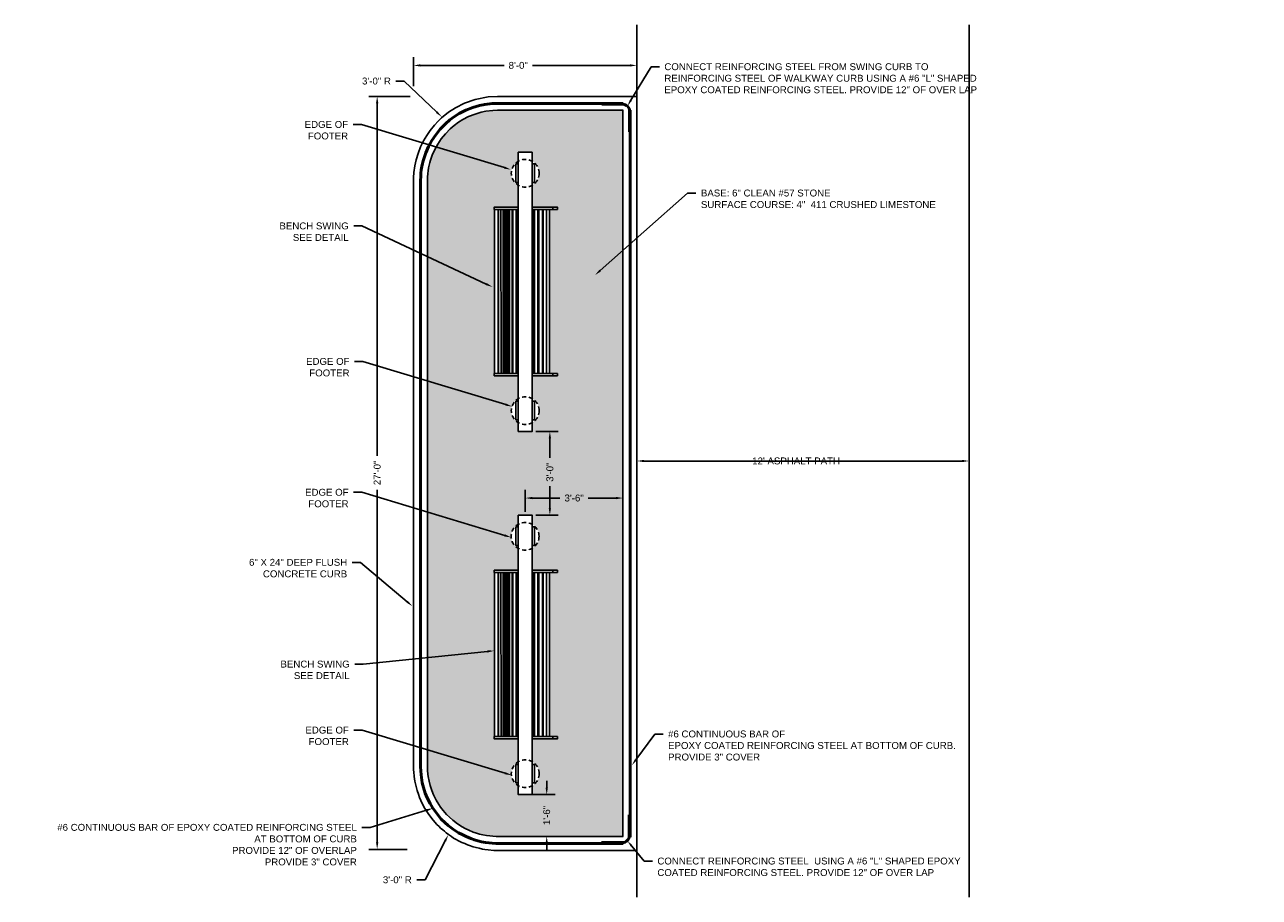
# Model space of a CAD drawing. Header units: feet. Extents: x -2747 to -2628, y 3172 to 3285.
# Tile 5 of 5: x -2672 to -2628, y 3230 to 3261. Entities that reach past the tile are written whole.
import ezdxf
from ezdxf import colors
from ezdxf.entities.mleader import LeaderData, LeaderLine
from ezdxf.math import Vec2, Vec3

# ---------------------------------------------------------------- set-up
doc = ezdxf.new("R2010")
doc.units = ezdxf.units.FT
doc.header["$LTSCALE"] = 20
doc.header["$MEASUREMENT"] = 0
doc.linetypes.add('DASHED2', pattern=[0.375, 0.25, -0.125])
doc.layers.add('MCD-P-GRAV', color=254, linetype='Continuous', lineweight=40)
doc.layers.add('MCD-P-SWING', color=152, linetype='Continuous')
doc.layers.add('MCD-TEXT', color=7, linetype='Continuous')
doc.styles.add('MCD basic', font='arial.ttf', dxfattribs={"height": 0.125})
doc.dimstyles.new('MCD-ENG', dxfattribs={"dimtxt": 0.125, "dimasz": 0.125, "dimexe": 0.15, "dimexo": 0.0625, "dimgap": 0.09, "dimtad": 0, "dimzin": 0, "dimdsep": 46, "dimtxsty": 'MCD basic', "dimcen": 0.09, "dimclrd": 256, "dimclre": 256, "dimclrt": 256, "dimadec": 1, "dimazin": 1, "dimtfac": 1, "dimtofl": 0, "dimtmove": 0, "dimatfit": 3, "dimfxl": 1, "dimtolj": 1, "dimtzin": 0, "dimlwd": -1, "dimarcsym": 0})

# ---------------------------------------------------------------- blocks, each defined once
blk = doc.blocks.new('*D99')
at = {"layer": 'Defpoints', "color": 0, "lineweight": 50, "ltscale": 0.25, "transparency": 16777216}
for p in [(-2658.21, 3259.588), (-2658.21, 3258.711), (-2650.134, 3258.698)]:
    blk.add_point(p, dxfattribs=at)
at = {"layer": 'MCD-TEXT', "lineweight": -2, "ltscale": 0.25, "transparency": 16777216}
for p, q in [((-2658.21, 3258.836), (-2658.21, 3259.888)), ((-2650.134, 3258.823), (-2650.134, 3259.888))]:
    blk.add_line(p, q, dxfattribs=at)
at = {"layer": 'MCD-TEXT', "ltscale": 0.25, "transparency": 16777216}
for p, q in [((-2657.96, 3259.588), (-2654.937, 3259.588)), ((-2650.384, 3259.588), (-2653.912, 3259.588))]:
    blk.add_line(p, q, dxfattribs=at)
at = {"layer": 'MCD-TEXT', "lineweight": 50, "ltscale": 0.25, "transparency": 16777216}
for points in [[(-2657.96, 3259.63), (-2657.96, 3259.547), (-2658.21, 3259.588)], [(-2650.384, 3259.63), (-2650.384, 3259.547), (-2650.134, 3259.588)]]:
    blk.add_solid(points, dxfattribs=at)
at = {"layer": 'MCD-TEXT', "ltscale": 0.25, "transparency": 16777216, "insert": (-2654.424, 3259.588), "char_height": 0.25, "attachment_point": 5, "style": 'MCD basic'}
blk.add_mtext('\\A1;8\'-0"', dxfattribs=at)
blk = doc.blocks.new('*D100')
at = {"layer": 'Defpoints', "color": 0, "lineweight": 50, "ltscale": 0.25, "transparency": 16777216}
for p in [(-2658.21, 3258.47), (-2659.522, 3231.253), (-2658.312, 3231.253)]:
    blk.add_point(p, dxfattribs=at)
at = {"layer": 'MCD-TEXT', "lineweight": -2, "ltscale": 0.25, "transparency": 16777216}
for p, q in [((-2658.335, 3258.47), (-2659.822, 3258.47)), ((-2658.437, 3231.253), (-2659.822, 3231.253))]:
    blk.add_line(p, q, dxfattribs=at)
at = {"layer": 'MCD-TEXT', "ltscale": 0.25, "transparency": 16777216}
for p, q in [((-2659.522, 3258.22), (-2659.522, 3245.473)), ((-2659.522, 3231.503), (-2659.522, 3244.25))]:
    blk.add_line(p, q, dxfattribs=at)
at = {"layer": 'MCD-TEXT', "lineweight": 50, "ltscale": 0.25, "transparency": 16777216}
for points in [[(-2659.564, 3258.22), (-2659.48, 3258.22), (-2659.522, 3258.47)], [(-2659.564, 3231.503), (-2659.48, 3231.503), (-2659.522, 3231.253)]]:
    blk.add_solid(points, dxfattribs=at)
at = {"layer": 'MCD-TEXT', "ltscale": 0.25, "transparency": 16777216, "insert": (-2659.522, 3244.861), "char_height": 0.25, "attachment_point": 5, "rotation": 90, "style": 'MCD basic'}
blk.add_mtext('\\A1;27\'-0"', dxfattribs=at)
blk = doc.blocks.new('*D102')
at = {"layer": 'Defpoints', "color": 0, "lineweight": 50, "ltscale": 0.25, "transparency": 16777216}
for p in [(-2654.169, 3233.235), (-2654.168, 3231.721), (-2653.395, 3231.721)]:
    blk.add_point(p, dxfattribs=at)
at = {"layer": 'MCD-TEXT', "ltscale": 0.25, "transparency": 16777216}
for p, q in [((-2653.395, 3233.485), (-2653.395, 3233.735)), ((-2653.395, 3231.471), (-2653.395, 3231.221))]:
    blk.add_line(p, q, dxfattribs=at)
at = {"layer": 'MCD-TEXT', "lineweight": -2, "ltscale": 0.25, "transparency": 16777216}
for p, q in [((-2654.044, 3233.235), (-2653.095, 3233.235)), ((-2654.043, 3231.721), (-2653.095, 3231.721))]:
    blk.add_line(p, q, dxfattribs=at)
at = {"layer": 'MCD-TEXT', "lineweight": 50, "ltscale": 0.25, "transparency": 16777216}
for points in [[(-2653.437, 3233.485), (-2653.353, 3233.485), (-2653.395, 3233.235)], [(-2653.437, 3231.471), (-2653.353, 3231.471), (-2653.395, 3231.721)]]:
    blk.add_solid(points, dxfattribs=at)
at = {"layer": 'MCD-TEXT', "lineweight": 50, "ltscale": 0.25, "transparency": 16777216, "insert": (-2653.395, 3232.478), "char_height": 0.25, "attachment_point": 5, "rotation": 90, "style": 'MCD basic'}
blk.add_mtext('\\A1;1\'-6"', dxfattribs=at)
blk = doc.blocks.new('*D103')
at = {"layer": 'Defpoints', "color": 0, "lineweight": 50, "ltscale": 0.25, "transparency": 16777216}
for p in [(-2653.916, 3246.357), (-2653.281, 3246.357), (-2653.916, 3243.329)]:
    blk.add_point(p, dxfattribs=at)
at = {"layer": 'MCD-TEXT', "lineweight": -2, "ltscale": 0.25, "transparency": 16777216}
for p, q in [((-2653.791, 3246.357), (-2652.981, 3246.357)), ((-2653.791, 3243.329), (-2652.981, 3243.329))]:
    blk.add_line(p, q, dxfattribs=at)
at = {"layer": 'MCD-TEXT', "ltscale": 0.25, "transparency": 16777216}
for p, q in [((-2653.281, 3246.107), (-2653.281, 3245.399)), ((-2653.281, 3243.579), (-2653.281, 3244.375))]:
    blk.add_line(p, q, dxfattribs=at)
at = {"layer": 'MCD-TEXT', "lineweight": 50, "ltscale": 0.25, "transparency": 16777216}
for points in [[(-2653.323, 3246.107), (-2653.24, 3246.107), (-2653.281, 3246.357)], [(-2653.323, 3243.579), (-2653.24, 3243.579), (-2653.281, 3243.329)]]:
    blk.add_solid(points, dxfattribs=at)
at = {"layer": 'MCD-TEXT', "lineweight": 50, "ltscale": 0.25, "transparency": 16777216, "insert": (-2653.281, 3244.887), "char_height": 0.25, "attachment_point": 5, "rotation": 90, "style": 'MCD basic'}
blk.add_mtext('\\A1;3\'-0"', dxfattribs=at)
blk = doc.blocks.new('*D101')
at = {"layer": 'Defpoints', "color": 0, "lineweight": 50, "ltscale": 0.25, "transparency": 16777216}
for p in [(-2650.639, 3243.951), (-2654.169, 3243.329), (-2650.639, 3243.329)]:
    blk.add_point(p, dxfattribs=at)
at = {"layer": 'MCD-TEXT', "lineweight": -2, "ltscale": 0.25, "transparency": 16777216}
for p, q in [((-2654.169, 3243.454), (-2654.169, 3244.251)), ((-2650.639, 3243.454), (-2650.639, 3244.251))]:
    blk.add_line(p, q, dxfattribs=at)
at = {"layer": 'MCD-TEXT', "ltscale": 0.25, "transparency": 16777216}
for p, q in [((-2653.919, 3243.951), (-2652.916, 3243.951)), ((-2650.889, 3243.951), (-2651.892, 3243.951))]:
    blk.add_line(p, q, dxfattribs=at)
at = {"layer": 'MCD-TEXT', "lineweight": 50, "ltscale": 0.25, "transparency": 16777216}
for points in [[(-2653.919, 3243.993), (-2653.919, 3243.91), (-2654.169, 3243.951)], [(-2650.889, 3243.993), (-2650.889, 3243.91), (-2650.639, 3243.951)]]:
    blk.add_solid(points, dxfattribs=at)
at = {"layer": 'MCD-TEXT', "lineweight": 50, "ltscale": 0.25, "transparency": 16777216, "insert": (-2652.404, 3243.951), "char_height": 0.25, "attachment_point": 5, "style": 'MCD basic'}
blk.add_mtext('\\A1;3\'-6"', dxfattribs=at)

msp = doc.modelspace()

# ---------------------------------------------------------------- hatches: boundary and pattern name
at = {"layer": 'MCD-P-GRAV', "lineweight": 0, "ltscale": 0.25}
h = msp.add_hatch(dxfattribs=at)
h.set_pattern_fill('GRAVEL', color=256)
h.set_pattern_definition([(228.0127875, (58.46531, 1.75841), (-8, -9), [0.134536, -13.31908805]), (184.9697407, (58.37531, 1.658412), (12, 1), [0.230868, -22.85592476]), (132.510447, (58.14531, 1.63841), (10, -11), [0.162788, -16.1160326]), (267.273689, (57.75531, 1.38841), (1, 20), [0.210238, -20.81355804]), (292.8336542, (57.74531, 1.17841), (-5, 12), [0.206155, -20.40937313]), (357.273689, (57.82531, 0.98841), (-20, 1), [0.210238, -20.81355804]), (37.6942405, (58.03531, 0.978412), (-13, -10), [0.278029, -27.52484855]), (72.2553284, (58.25531, 1.148412), (7, 22), [0.262488, -25.9863215]), (121.4295656, (58.33531, 1.39841), (-8, 13), [0.21095, -20.8840731]), (175.2363583, (58.22531, 1.57841), (11, -1), [0.240832, -11.80076258]), (222.3974378, (57.98531, 1.598412), (-12, -11), [0.311448, -30.833375]), (138.8140748, (58.74531, 1.37841), (-7, 6), [0.106301, -10.52384481]), (171.4692344, (58.66531, 1.44841), (13, -2), [0.202237, -20.02151142]), (225, (58.4653, 1.4784), (-1e-16, -1), [0.141421, -1.27279256]), (203.1985905, (58.39531, 1.59841), (5, 2), [0.076158, -7.5396151]), (291.8014095, (58.32531, 1.56841), (-1, 3), [0.107703, -5.2774618]), (30.9637565, (58.36531, 1.46841), (3, 2), [0.174929, -5.6560229]), (161.565051, (58.5153, 1.5584), (2, -1), [0.126491, -3.03578666]), (16.3895403, (57.74531, 1.56841), (10, 3), [0.1772, -17.54284515]), (70.346176, (57.91531, 1.61841), (-4, -11), [0.148661, -14.71740775]), (293.1985905, (58.51531, 1.75841), (-2, 5), [0.152315, -7.4634581]), (343.6104597, (58.57531, 1.61841), (-10, 3), [0.1772, -17.54284515]), (339.4439548, (57.74531, 0.94841), (-5, 2), [0.17088, -8.37312375]), (294.7751406, (57.90531, 0.88841), (-5, 11), [0.143178, -14.17464306]), (66.8014095, (58.52531, 0.75841), (2, 5), [0.152315, -7.4634581]), (17.3540246, (58.58531, 0.89841), (-13, -4), [0.167631, -16.59542361]), (69.4439548, (58.03531, 0.75841), (-2, -5), [0.08544, -8.45856375]), (101.3099325, (58.46531, 0.75841), (-1, 4), [0.05099, -5.04802951]), (165.9637565, (58.4553, 0.80841), (3, -1), [0.206155, -3.91695063]), (186.009006, (58.25531, 0.85841), (10, 1), [0.19105, -18.91392317]), (303.6900675, (58.3653, 1.3784), (-1, 2), [0.144222, -3.46132928]), (353.1572266, (58.44531, 1.258412), (17, -2), [0.251794, -24.92756262]), (60.945396, (58.69531, 1.22841), (-4, -7), [0.102956, -10.19267414]), (90, (58.7453, 1.3184), (-1, 1), [0.06, -0.94]), (120.2564372, (58.23531, 0.88841), (4, -7), [0.138924, -13.75352]), (48.0127875, (58.16531, 1.00841), (8, 9), [0.269072, -13.18455205]), (0, (58.3453, 1.2084), (1, 1), [0.26, -0.74]), (325.3048465, (58.60531, 1.20841), (10, -7), [0.158114, -15.6532743]), (254.054604, (58.73531, 1.11841), (-1, -4), [0.145602, -7.1345079]), (207.6459754, (58.69531, 0.978412), (-19, -10), [0.237065, -23.46947418]), (175.4260787, (58.48531, 0.868412), (-13, 1), [0.250799, -24.8290734])])
h.paths.add_polyline_path([(-2650.639, 3257.965), (-2651.595, 3257.965), (-2653.445, 3257.965), (-2655.179, 3257.965), (-2655.342, 3257.959), (-2655.597, 3257.93), (-2655.767, 3257.893), (-2655.979, 3257.831), (-2656.217, 3257.737), (-2656.431, 3257.632), (-2656.581, 3257.534), (-2656.738, 3257.42), (-2656.887, 3257.292), (-2657.056, 3257.121), (-2657.206, 3256.936), (-2657.334, 3256.746), (-2657.443, 3256.547), (-2657.535, 3256.344), (-2657.59, 3256.168), (-2657.622, 3256.074), (-2657.643, 3255.986), (-2657.663, 3255.887), (-2657.685, 3255.778), (-2657.69, 3255.682), (-2657.7, 3255.543), (-2657.702, 3255.444), (-2657.705, 3255.26), (-2657.705, 3254.689), (-2657.702, 3254.376), (-2657.702, 3246.758), (-2657.705, 3241.231), (-2657.705, 3236.928), (-2657.702, 3234.458), (-2657.705, 3234.244), (-2657.698, 3234.103), (-2657.687, 3233.971), (-2657.678, 3233.887), (-2657.646, 3233.715), (-2657.608, 3233.561), (-2657.548, 3233.376), (-2657.483, 3233.221), (-2657.39, 3233.029), (-2657.296, 3232.879), (-2657.228, 3232.78), (-2657.136, 3232.659), (-2657.021, 3232.519), (-2656.906, 3232.411), (-2656.793, 3232.304), (-2656.621, 3232.179), (-2656.45, 3232.069), (-2656.338, 3232.008), (-2656.204, 3231.943), (-2656.051, 3231.88), (-2655.928, 3231.835), (-2655.823, 3231.804), (-2655.7, 3231.775), (-2655.566, 3231.751), (-2655.452, 3231.737), (-2655.347, 3231.727), (-2655.226, 3231.716), (-2655.179, 3231.721), (-2654.744, 3231.721), (-2653.861, 3231.721), (-2653.111, 3231.721), (-2652.486, 3231.721), (-2651.223, 3231.721), (-2650.639, 3231.721)])
h.paths.add_polyline_path([(-2653.008, 3248.369), (-2653.916, 3248.369), (-2653.916, 3247.543, -0.265192), (-2653.669, 3247.111, -0.265192), (-2653.916, 3246.678), (-2653.916, 3246.357), (-2654.421, 3246.357), (-2654.421, 3246.674, -0.269348), (-2654.674, 3247.111, -0.269348), (-2654.421, 3247.547), (-2654.421, 3248.369), (-2655.289, 3248.369), (-2655.289, 3248.45), (-2655.282, 3248.45), (-2655.282, 3254.385), (-2655.289, 3254.385), (-2655.289, 3254.466), (-2654.421, 3254.466), (-2654.421, 3255.254, -0.269348), (-2654.674, 3255.69, -0.269348), (-2654.421, 3256.127), (-2654.421, 3256.451), (-2653.916, 3256.451), (-2653.916, 3256.123, -0.265192), (-2653.669, 3255.69, -0.265192), (-2653.916, 3255.258), (-2653.916, 3254.466), (-2653.008, 3254.466), (-2653.008, 3254.385), (-2653.29, 3254.385), (-2653.29, 3248.45), (-2653.008, 3248.45)], flags=16)
h.paths.add_polyline_path([(-2653.916, 3243.329), (-2653.916, 3242.999, -0.263108), (-2653.673, 3242.568, -0.263108), (-2653.916, 3242.138), (-2653.916, 3241.344), (-2653.008, 3241.344), (-2653.008, 3241.263), (-2653.29, 3241.263), (-2653.29, 3235.328), (-2653.008, 3235.328), (-2653.008, 3235.247), (-2653.916, 3235.247), (-2653.916, 3234.421, -0.265192), (-2653.669, 3233.988, -0.265192), (-2653.916, 3233.556), (-2653.916, 3233.235), (-2654.421, 3233.235), (-2654.421, 3233.552, -0.269348), (-2654.674, 3233.988, -0.269348), (-2654.421, 3234.425), (-2654.421, 3235.247), (-2655.289, 3235.247), (-2655.289, 3235.328), (-2655.282, 3235.328), (-2655.282, 3241.263), (-2655.289, 3241.263), (-2655.289, 3241.344), (-2654.421, 3241.344), (-2654.421, 3242.13, -0.271411), (-2654.678, 3242.568, -0.271411), (-2654.421, 3243.007), (-2654.421, 3243.329)], flags=16)

# ---------------------------------------------------------------- linework, layer by layer
at = {"layer": 'MCD-P-SWING', "ltscale": 0.25}
for p, q in [((-2650.134, 3261.06), (-2650.134, 3229.52)), ((-2638.134, 3261.06), (-2638.134, 3229.52)), ((-2650.639, 3231.721), (-2650.639, 3257.965))]:
    msp.add_line(p, q, dxfattribs=at)
at = {"layer": 'MCD-P-SWING', "lineweight": 50, "ltscale": 0.25}
msp.add_line((-2650.384, 3257.975), (-2650.384, 3231.695), dxfattribs=at)
at = {"layer": 'MCD-P-SWING', "ltscale": 0.25, "flags": 128}
for points in [[(-2650.134, 3258.469), (-2655.179, 3258.47), (-2655.514, 3258.449), (-2655.976, 3258.359), (-2656.363, 3258.223), (-2656.693, 3258.058), (-2656.944, 3257.895), (-2657.198, 3257.691), (-2657.316, 3257.579), (-2657.455, 3257.43), (-2657.61, 3257.237), (-2657.732, 3257.059), (-2657.853, 3256.861), (-2657.954, 3256.643), (-2658.045, 3256.406), (-2658.114, 3256.173), (-2658.161, 3255.953), (-2658.193, 3255.714), (-2658.205, 3255.531), (-2658.21, 3255), (-2658.21, 3234.244), (-2658.207, 3234.221), (-2658.204, 3234.119), (-2658.2, 3234.052), (-2658.184, 3233.888), (-2658.159, 3233.722), (-2658.077, 3233.38), (-2658.033, 3233.245), (-2657.987, 3233.122), (-2657.943, 3233.02), (-2657.879, 3232.885), (-2657.795, 3232.731), (-2657.682, 3232.551), (-2657.547, 3232.366), (-2657.433, 3232.231), (-2657.361, 3232.153), (-2657.287, 3232.079), (-2657.23, 3232.025), (-2657.152, 3231.955), (-2657.093, 3231.905), (-2657.028, 3231.854), (-2656.947, 3231.793), (-2656.833, 3231.714), (-2656.758, 3231.663), (-2656.663, 3231.611), (-2656.582, 3231.566), (-2656.46, 3231.506), (-2656.358, 3231.46), (-2656.254, 3231.418), (-2656.184, 3231.392), (-2656.052, 3231.348), (-2655.946, 3231.318), (-2655.836, 3231.291), (-2655.712, 3231.266), (-2655.635, 3231.253), (-2655.509, 3231.236), (-2655.302, 3231.216), (-2652.853, 3231.216), (-2650.134, 3231.216)], [(-2650.637, 3257.965), (-2651.595, 3257.965), (-2653.445, 3257.965), (-2655.179, 3257.965), (-2655.342, 3257.959), (-2655.597, 3257.93), (-2655.767, 3257.893), (-2655.979, 3257.831), (-2656.217, 3257.737), (-2656.431, 3257.632), (-2656.581, 3257.534), (-2656.738, 3257.42), (-2656.887, 3257.292), (-2657.056, 3257.121), (-2657.206, 3256.936), (-2657.334, 3256.746), (-2657.443, 3256.547), (-2657.535, 3256.344), (-2657.59, 3256.168), (-2657.622, 3256.074), (-2657.643, 3255.986), (-2657.663, 3255.887), (-2657.685, 3255.778), (-2657.69, 3255.682), (-2657.7, 3255.543), (-2657.702, 3255.444), (-2657.705, 3255.26), (-2657.705, 3254.689), (-2657.702, 3254.376), (-2657.702, 3246.758), (-2657.705, 3241.231), (-2657.705, 3236.928), (-2657.702, 3234.458), (-2657.705, 3234.244), (-2657.698, 3234.103), (-2657.687, 3233.971), (-2657.678, 3233.887), (-2657.646, 3233.715), (-2657.608, 3233.561), (-2657.548, 3233.376), (-2657.483, 3233.221), (-2657.39, 3233.029), (-2657.296, 3232.879), (-2657.228, 3232.78), (-2657.136, 3232.659), (-2657.021, 3232.519), (-2656.906, 3232.411), (-2656.793, 3232.304), (-2656.621, 3232.179), (-2656.45, 3232.069), (-2656.338, 3232.008), (-2656.204, 3231.943), (-2656.051, 3231.88), (-2655.928, 3231.835), (-2655.823, 3231.804), (-2655.7, 3231.775), (-2655.566, 3231.751), (-2655.452, 3231.737), (-2655.347, 3231.727), (-2655.226, 3231.716), (-2655.179, 3231.721), (-2654.744, 3231.721), (-2653.861, 3231.721), (-2653.111, 3231.721), (-2652.486, 3231.721), (-2651.223, 3231.721), (-2650.637, 3231.721)], [(-2653.916, 3256.451), (-2654.421, 3256.451), (-2654.421, 3246.357), (-2653.916, 3246.357), (-2653.916, 3256.451)], [(-2654.421, 3256.027), (-2654.508, 3256.027), (-2654.508, 3255.354), (-2654.421, 3255.354)], [(-2654.508, 3256.027), (-2654.508, 3255.354)], [(-2653.916, 3256.027), (-2653.836, 3256.027), (-2653.836, 3255.354), (-2653.916, 3255.354)], [(-2654.421, 3254.466), (-2655.289, 3254.466), (-2655.289, 3254.385), (-2654.421, 3254.385)], [(-2653.916, 3254.466), (-2653.008, 3254.466), (-2653.008, 3254.385), (-2653.916, 3254.385)], [(-2653.176, 3254.466), (-2653.176, 3254.385)], [(-2655.282, 3248.45), (-2655.282, 3254.385)], [(-2655.154, 3254.385), (-2655.154, 3248.45)], [(-2655.134, 3248.45), (-2655.134, 3254.385)], [(-2655.054, 3254.385), (-2655.047, 3248.45)], [(-2654.973, 3248.45), (-2654.973, 3254.385)], [(-2654.912, 3254.385), (-2654.912, 3248.45)], [(-2654.858, 3248.45), (-2654.858, 3254.385)], [(-2654.825, 3254.385), (-2654.825, 3248.45)], [(-2654.798, 3248.45), (-2654.798, 3254.385)], [(-2654.737, 3254.385), (-2654.737, 3248.45)], [(-2654.643, 3248.45), (-2654.643, 3254.385)], [(-2654.623, 3254.385), (-2654.623, 3248.45)], [(-2654.502, 3248.45), (-2654.502, 3254.385)], [(-2654.475, 3254.385), (-2654.475, 3248.45)], [(-2653.869, 3254.385), (-2653.869, 3248.45)], [(-2653.836, 3248.45), (-2653.836, 3254.385)], [(-2653.714, 3254.385), (-2653.714, 3248.45)], [(-2653.681, 3248.45), (-2653.681, 3254.385)], [(-2653.553, 3254.385), (-2653.553, 3248.45)], [(-2653.519, 3248.45), (-2653.519, 3254.385)], [(-2653.398, 3254.385), (-2653.398, 3248.45)], [(-2653.29, 3248.45), (-2653.29, 3254.385)], [(-2654.421, 3248.45), (-2655.289, 3248.45), (-2655.289, 3248.369), (-2654.421, 3248.369)], [(-2653.916, 3248.45), (-2653.008, 3248.45), (-2653.008, 3248.369), (-2653.916, 3248.369)], [(-2653.176, 3248.45), (-2653.176, 3248.369)], [(-2654.421, 3247.447), (-2654.508, 3247.447), (-2654.508, 3246.774), (-2654.421, 3246.774)], [(-2653.916, 3247.447), (-2653.836, 3247.447), (-2653.836, 3246.774), (-2653.916, 3246.774)], [(-2654.421, 3243.329), (-2653.916, 3243.329), (-2653.916, 3233.235), (-2654.421, 3233.235), (-2654.421, 3243.329)], [(-2654.421, 3242.905), (-2654.508, 3242.905), (-2654.508, 3242.232), (-2654.421, 3242.232)], [(-2653.916, 3242.905), (-2653.842, 3242.905), (-2653.836, 3242.232), (-2653.916, 3242.232)], [(-2654.421, 3241.344), (-2655.289, 3241.344), (-2655.289, 3241.263), (-2654.421, 3241.263)], [(-2655.282, 3235.328), (-2655.282, 3241.263)], [(-2655.154, 3241.263), (-2655.154, 3235.328)], [(-2655.134, 3235.328), (-2655.134, 3241.263)], [(-2655.054, 3241.263), (-2655.047, 3235.328)], [(-2654.973, 3235.328), (-2654.973, 3241.263)], [(-2654.912, 3241.263), (-2654.912, 3235.328)], [(-2654.858, 3235.328), (-2654.858, 3241.263)], [(-2654.825, 3241.263), (-2654.825, 3235.328)], [(-2654.798, 3235.328), (-2654.798, 3241.263)], [(-2654.737, 3241.263), (-2654.737, 3235.328)], [(-2654.643, 3235.328), (-2654.643, 3241.263)], [(-2654.623, 3241.263), (-2654.623, 3235.328)], [(-2654.502, 3235.328), (-2654.502, 3241.263)], [(-2654.475, 3241.263), (-2654.475, 3235.328)], [(-2653.916, 3241.344), (-2653.008, 3241.344), (-2653.008, 3241.263), (-2653.916, 3241.263)], [(-2653.869, 3241.263), (-2653.869, 3235.328)], [(-2653.836, 3235.328), (-2653.836, 3241.263)], [(-2653.714, 3241.263), (-2653.714, 3235.328)], [(-2653.681, 3235.328), (-2653.681, 3241.263)], [(-2653.553, 3241.263), (-2653.553, 3235.328)], [(-2653.519, 3235.328), (-2653.519, 3241.263)], [(-2653.398, 3241.263), (-2653.398, 3235.328)], [(-2653.29, 3235.328), (-2653.29, 3241.263)], [(-2653.176, 3241.344), (-2653.176, 3241.263)], [(-2654.421, 3235.328), (-2655.289, 3235.328), (-2655.289, 3235.247), (-2654.421, 3235.247)], [(-2653.916, 3235.328), (-2653.008, 3235.328), (-2653.008, 3235.247), (-2653.916, 3235.247)], [(-2653.176, 3235.328), (-2653.176, 3235.247)], [(-2654.421, 3234.325), (-2654.508, 3234.325), (-2654.508, 3233.652), (-2654.421, 3233.652)], [(-2653.916, 3234.325), (-2653.836, 3234.325), (-2653.836, 3233.652), (-2653.916, 3233.652)]]:
    msp.add_lwpolyline(points, dxfattribs=at)
at = {"layer": 'MCD-P-SWING', "lineweight": 50, "ltscale": 0.25, "flags": 128}
msp.add_lwpolyline([(-2650.637, 3258.215), (-2651.595, 3258.215), (-2653.445, 3258.215), (-2655.183, 3258.215), (-2655.361, 3258.208), (-2655.637, 3258.177), (-2655.829, 3258.135), (-2656.06, 3258.068), (-2656.318, 3257.966), (-2656.555, 3257.85), (-2656.723, 3257.74), (-2656.893, 3257.616), (-2657.057, 3257.476), (-2657.242, 3257.288), (-2657.407, 3257.085), (-2657.547, 3256.876), (-2657.666, 3256.66), (-2657.769, 3256.434), (-2657.828, 3256.245), (-2657.862, 3256.143), (-2657.887, 3256.04), (-2657.908, 3255.936), (-2657.929, 3255.809), (-2657.939, 3255.698), (-2657.95, 3255.555), (-2657.952, 3255.448), (-2657.955, 3255.261), (-2657.955, 3254.688), (-2657.952, 3254.375), (-2657.952, 3246.758), (-2657.955, 3241.231), (-2657.955, 3236.927), (-2657.952, 3234.459), (-2657.955, 3234.24), (-2657.948, 3234.087), (-2657.936, 3233.946), (-2657.925, 3233.851), (-2657.891, 3233.662), (-2657.849, 3233.492), (-2657.783, 3233.289), (-2657.711, 3233.118), (-2657.609, 3232.907), (-2657.505, 3232.742), (-2657.431, 3232.634), (-2657.332, 3232.504), (-2657.204, 3232.348), (-2657.077, 3232.229), (-2656.953, 3232.112), (-2656.762, 3231.973), (-2656.578, 3231.855), (-2656.453, 3231.785), (-2656.306, 3231.714), (-2656.142, 3231.647), (-2656.006, 3231.597), (-2655.886, 3231.562), (-2655.751, 3231.53), (-2655.603, 3231.503), (-2655.479, 3231.488), (-2655.37, 3231.478), (-2655.225, 3231.465), (-2655.166, 3231.471), (-2654.744, 3231.471), (-2653.861, 3231.471), (-2653.111, 3231.471), (-2652.486, 3231.471), (-2651.223, 3231.471), (-2650.637, 3231.471)], dxfattribs=at)
for points in [[(-2650.4, 3257.183), (-2650.4, 3257.933, 0.414214), (-2650.65, 3258.183), (-2651.4, 3258.183)], [(-2650.41, 3232.497), (-2650.41, 3231.747, -0.414214), (-2650.66, 3231.497), (-2651.41, 3231.497)]]:
    msp.add_lwpolyline(points, format="xyb", dxfattribs=at)
at = {"layer": 'MCD-P-SWING', "linetype": 'DASHED2', "ltscale": 0.03}
for centre in [(-2654.172, 3255.69), (-2654.172, 3247.111), (-2654.175, 3242.568), (-2654.172, 3233.988)]:
    msp.add_circle(centre, 0.502, dxfattribs=at)

# ---------------------------------------------------------------- dimensions: what is measured, and where the dimension line sits
at = {"layer": 'MCD-TEXT', "ltscale": 0.25}
dim = msp.add_linear_dim(base=(-2658.21, 3259.588), p1=(-2650.134, 3258.698), p2=(-2658.21, 3258.711), text='8\'-0"', dimstyle='MCD-ENG', override={"dimpost": "'"}, dxfattribs=at)
dim.commit()
dim.dimension.update_dxf_attribs({"geometry": '*D99', "text_midpoint": (-2654.424, 3259.588), "dimtype": 160})
dim = msp.add_linear_dim(base=(-2659.522, 3231.253), p1=(-2658.21, 3258.47), p2=(-2658.312, 3231.253), angle=90, text='27\'-0"', dimstyle='MCD-ENG', override={"dimpost": "'"}, dxfattribs=at)
dim.commit()
dim.dimension.update_dxf_attribs({"geometry": '*D100', "text_midpoint": (-2659.522, 3244.861)})
at = {"layer": 'MCD-TEXT', "lineweight": 50, "ltscale": 0.25}
dim = msp.add_linear_dim(base=(-2653.281, 3246.357), p1=(-2653.916, 3243.329), p2=(-2653.916, 3246.357), angle=90, text='3\'-0"', dimstyle='MCD-ENG', override={"dimpost": "'"}, dxfattribs=at)
dim.commit()
dim.dimension.update_dxf_attribs({"geometry": '*D103', "text_midpoint": (-2653.281, 3244.887), "dimtype": 160})
dim = msp.add_linear_dim(base=(-2650.639, 3243.951), p1=(-2654.169, 3243.329), p2=(-2650.639, 3243.329), text='3\'-6"', dimstyle='MCD-ENG', override={"dimpost": "'"}, dxfattribs=at)
dim.commit()
dim.dimension.update_dxf_attribs({"geometry": '*D101', "text_midpoint": (-2652.404, 3243.951)})
dim = msp.add_linear_dim(base=(-2653.395, 3231.721), p1=(-2654.169, 3233.235), p2=(-2654.168, 3231.721), angle=90, text='1\'-6"', dimstyle='MCD-ENG', override={"dimpost": "'"}, dxfattribs=at)
dim.commit()
dim.dimension.update_dxf_attribs({"geometry": '*D102', "text_midpoint": (-2653.395, 3232.478)})

# ---------------------------------------------------------------- leaders
at = {"layer": 'MCD-TEXT', "ltscale": 0.25}
ml = msp.add_multileader_mtext('Standard', dxfattribs=at)
ml.set_content('CONNECT REINFORCING STEEL FROM SWING CURB TO REINFORCING STEEL OF WALKWAY CURB USING A #6 "L" SHAPED EPOXY COATED REINFORCING STEEL. PROVIDE 12" OF OVER LAP', color=256, style='MCD basic')
ml.set_leader_properties()
ml.build(insert=Vec2(0, 0))
ml.multileader.update_dxf_attribs({"dogleg_length": 0.15, "arrow_head_size": 0.25, "scale": 2})
ctx = ml.context
ctx.base_point, ctx.scale, ctx.char_height, ctx.arrow_head_size, ctx.landing_gap_size, ctx.plane_origin = Vec3(-2649.324, 3259.54), 2, 0.25, 0.25, 0.18, Vec3(-2650.832, 3258.068)
notes = []
notes.append((ctx, [(1, (1, 1, 0), (-2649.624, 3259.54), (1, 0), 0.3, [(0, [(-2650.481, 3258.118)], 0, [])])]))
ctx.mtext.insert, ctx.mtext.width, ctx.mtext.flow_direction = Vec3(-2649.144, 3259.667), 5.82013, 5
ml = msp.add_multileader_mtext('Standard', dxfattribs=at)
ml.set_content('3\'-0" R', color=256, style='MCD basic')
ml.set_leader_properties()
ml.build(insert=Vec2(0, 0))
ml.multileader.update_dxf_attribs({"dogleg_length": 0.15, "arrow_head_size": 0.25, "scale": 2})
ctx = ml.context
ctx.base_point, ctx.scale, ctx.char_height, ctx.arrow_head_size, ctx.landing_gap_size, ctx.plane_origin = Vec3(-2660.231, 3259.022), 2, 0.25, 0.25, 0.18, Vec3(-2657.592, 3257.457)
ctx.text_align_type = 2
notes.append((ctx, [(0, (1, 1, 0), (-2658.545, 3259.022), (-1, 0), 0.3, [(0, [(-2657.189, 3257.727)], 0, [])])]))
ctx.mtext.insert, ctx.mtext.alignment, ctx.mtext.flow_direction = Vec3(-2659.025, 3259.149), 3, 5
at = {"layer": 'MCD-TEXT', "lineweight": 50, "ltscale": 0.25}
ml = msp.add_multileader_mtext('Standard', dxfattribs=at)
ml.set_content('BASE: 6" CLEAN #57 STONE\\PSURFACE COURSE: 4"  411 CRUSHED LIMESTONE', color=256, style='MCD basic')
ml.set_leader_properties()
ml.build(insert=Vec2(0, 0))
ml.multileader.update_dxf_attribs({"dogleg_length": 0.15, "arrow_head_size": 0.25, "scale": 2})
ctx = ml.context
ctx.base_point, ctx.scale, ctx.char_height, ctx.arrow_head_size, ctx.landing_gap_size, ctx.plane_origin = Vec3(-2648.002, 3254.974), 2, 0.25, 0.25, 0.18, Vec3(-2651.65, 3252.008)
notes.append((ctx, [(0, (1, 1, 0), (-2648.302, 3254.974), (1, 0), 0.3, [(0, [(-2651.65, 3252.008)], 0, [])])]))
ctx.mtext.insert, ctx.mtext.width, ctx.mtext.flow_direction = Vec3(-2647.822, 3255.101), 10.08979, 5
at = {"layer": 'MCD-TEXT', "ltscale": 0.25}
ml = msp.add_multileader_mtext('Standard', dxfattribs=at)
ml.set_content('BENCH SWING\\PSEE DETAIL', color=256, style='MCD basic')
ml.set_leader_properties()
ml.build(insert=Vec2(0, 0))
ml.multileader.update_dxf_attribs({"dogleg_length": 0.15, "arrow_head_size": 0.25, "scale": 2})
ctx = ml.context
ctx.base_point, ctx.scale, ctx.char_height, ctx.arrow_head_size, ctx.landing_gap_size, ctx.plane_origin = Vec3(-2663.186, 3253.785), 2, 0.25, 0.25, 0.18, Vec3(-2655.351, 3251.579)
ctx.text_align_type = 2
notes.append((ctx, [(0, (1, 1, 0), (-2660.071, 3253.785), (-1, 0), 0.3, [(0, [(-2655.351, 3251.579)], 0, [])])]))
ctx.mtext.insert, ctx.mtext.alignment, ctx.mtext.flow_direction = Vec3(-2660.551, 3253.912), 3, 5
at = {"layer": 'MCD-TEXT', "lineweight": 50, "ltscale": 0.25}
ml = msp.add_multileader_mtext('Standard', dxfattribs=at)
ml.set_content("12' ASPHALT PATH", color=256, style='MCD basic')
ml.set_leader_properties()
ml.build(insert=Vec2(0, 0))
ml.multileader.update_dxf_attribs({"dogleg_length": 0.15, "arrow_head_size": 0.25, "scale": 2})
ctx = ml.context
ctx.base_point, ctx.scale, ctx.char_height, ctx.arrow_head_size, ctx.landing_gap_size, ctx.plane_origin = Vec3(-2646.149, 3245.29), 2, 0.25, 0.25, 0.18, Vec3(-2650.134, 3245.29)
notes.append((ctx, [(1, (1, 1, 0), (-2642.383, 3245.29), (-1, 0), 0.3, [(0, [(-2650.134, 3245.29)], 0, []), (1, [(-2638.134, 3245.29)], 0, [])])]))
ctx.mtext.insert, ctx.mtext.flow_direction = Vec3(-2645.969, 3245.417), 5
at = {"layer": 'MCD-TEXT', "ltscale": 0.25}
ml = msp.add_multileader_mtext('Standard', dxfattribs=at)
ml.set_content('6" X 24" DEEP FLUSH\\PCONCRETE CURB', color=256, style='MCD basic')
ml.set_leader_properties()
ml.build(insert=Vec2(0, 0))
ml.multileader.update_dxf_attribs({"dogleg_length": 0.15, "arrow_head_size": 0.25, "scale": 2})
ctx = ml.context
ctx.base_point, ctx.scale, ctx.char_height, ctx.arrow_head_size, ctx.landing_gap_size, ctx.plane_origin = Vec3(-2664.291, 3241.626), 2, 0.25, 0.25, 0.18, Vec3(-2658.247, 3240.042)
ctx.text_align_type = 2
notes.append((ctx, [(0, (1, 1, 0), (-2660.125, 3241.626), (-1, 0), 0.3, [(0, [(-2658.247, 3240.042)], 0, [])])]))
ctx.mtext.insert, ctx.mtext.alignment, ctx.mtext.flow_direction = Vec3(-2660.605, 3241.753), 3, 5
ml = msp.add_multileader_mtext('Standard', dxfattribs=at)
ml.set_content('#6 CONTINUOUS BAR OF \\PEPOXY COATED REINFORCING STEEL AT BOTTOM OF CURB.\\PPROVIDE 3" COVER', color=256, style='MCD basic')
ml.set_leader_properties()
ml.build(insert=Vec2(0, 0))
ml.multileader.update_dxf_attribs({"dogleg_length": 0.15, "arrow_head_size": 0.25, "scale": 2})
ctx = ml.context
ctx.base_point, ctx.scale, ctx.char_height, ctx.arrow_head_size, ctx.landing_gap_size, ctx.plane_origin = Vec3(-2649.189, 3235.422), 2, 0.25, 0.25, 0.18, Vec3(-2650.32, 3234.29)
notes.append((ctx, [(1, (1, 1, 0), (-2649.489, 3235.422), (1, 0), 0.3, [(0, [(-2650.32, 3234.29)], 0, [])])]))
ctx.mtext.insert, ctx.mtext.width, ctx.mtext.flow_direction = Vec3(-2649.009, 3235.549), 6.00182, 5
ml = msp.add_multileader_mtext('Standard', dxfattribs=at)
ml.set_content('#6 CONTINUOUS BAR OF EPOXY COATED REINFORCING STEEL\\PAT BOTTOM OF CURB\\PPROVIDE 12" OF OVERLAP\\PPROVIDE 3" COVER', color=256, style='MCD basic')
ml.set_leader_properties()
ml.build(insert=Vec2(0, 0))
ml.multileader.update_dxf_attribs({"dogleg_length": 0.15, "arrow_head_size": 0.25, "scale": 2})
ctx = ml.context
ctx.base_point, ctx.scale, ctx.char_height, ctx.arrow_head_size, ctx.landing_gap_size, ctx.plane_origin = Vec3(-2665.961, 3232.047), 2, 0.25, 0.25, 0.18, Vec3(-2657.5, 3232.74)
ctx.text_align_type = 2
notes.append((ctx, [(0, (1, 1, 0), (-2659.777, 3232.047), (-1, 0), 0.3, [(0, [(-2657.5, 3232.74)], 0, [])])]))
ctx.mtext.insert, ctx.mtext.width, ctx.mtext.alignment, ctx.mtext.flow_direction = Vec3(-2660.257, 3232.174), 6.00182, 3, 5
ml = msp.add_multileader_mtext('Standard', dxfattribs=at)
ml.set_content('3\'-0" R', color=256, style='MCD basic')
ml.set_leader_properties()
ml.build(insert=Vec2(0, 0))
ml.multileader.update_dxf_attribs({"dogleg_length": 0.15, "arrow_head_size": 0.25, "scale": 2})
ctx = ml.context
ctx.base_point, ctx.scale, ctx.char_height, ctx.arrow_head_size, ctx.landing_gap_size, ctx.plane_origin = Vec3(-2659.477, 3230.152), 2, 0.25, 0.25, 0.18, Vec3(-2657.301, 3231.733)
ctx.text_align_type = 2
notes.append((ctx, [(0, (1, 1, 0), (-2657.792, 3230.152), (-1, 0), 0.3, [(0, [(-2656.949, 3231.783)], 0, [])])]))
ctx.mtext.insert, ctx.mtext.alignment, ctx.mtext.flow_direction = Vec3(-2658.272, 3230.279), 3, 5
ml = msp.add_multileader_mtext('Standard', dxfattribs=at)
ml.set_content('CONNECT REINFORCING STEEL  USING A #6 "L" SHAPED EPOXY COATED REINFORCING STEEL. PROVIDE 12" OF OVER LAP', color=256, style='MCD basic')
ml.set_leader_properties()
ml.build(insert=Vec2(0, 0))
ml.multileader.update_dxf_attribs({"dogleg_length": 0.15, "arrow_head_size": 0.25, "scale": 2})
ctx = ml.context
ctx.base_point, ctx.scale, ctx.char_height, ctx.arrow_head_size, ctx.landing_gap_size, ctx.plane_origin = Vec3(-2649.576, 3230.83), 2, 0.25, 0.25, 0.18, Vec3(-2650.832, 3231.514)
notes.append((ctx, [(1, (1, 1, 0), (-2649.876, 3230.83), (1, 0), 0.3, [(0, [(-2650.48, 3231.565)], 0, [])])]))
ctx.mtext.insert, ctx.mtext.width, ctx.mtext.flow_direction = Vec3(-2649.396, 3230.957), 5.82013, 5
for ctx, leaders in notes:
    for number, flags, end, landing, length, lines in leaders:
        leader = LeaderData()
        leader.index, (leader.has_last_leader_line, leader.has_dogleg_vector, leader.attachment_direction) = number, flags
        leader.last_leader_point, leader.dogleg_vector, leader.dogleg_length = Vec3(end), Vec3(landing), length
        for number, points, colour, breaks in lines:
            line = LeaderLine()
            line.index, line.vertices, line.color, line.breaks = number, Vec3.list(points), colors.encode_raw_color(colour), breaks
            leader.lines.append(line)
        ctx.leaders.append(leader)

# ---------------------------------------------------------------- next in the draw order: leaders
ml = msp.add_multileader_mtext('Standard', dxfattribs=at)
ml.set_content('EDGE OF \\PFOOTER', color=256, style='MCD basic')
ml.set_leader_properties()
ml.build(insert=Vec2(0, 0))
ml.multileader.update_dxf_attribs({"dogleg_length": 0.15, "arrow_head_size": 0.25, "scale": 2})
ctx = ml.context
ctx.base_point, ctx.scale, ctx.char_height, ctx.arrow_head_size, ctx.landing_gap_size, ctx.plane_origin = Vec3(-2662.281, 3257.453), 2, 0.25, 0.25, 0.18, Vec3(-2654.687, 3255.823)
ctx.text_align_type = 2
notes = []
notes.append((ctx, [(0, (1, 1, 0), (-2660.092, 3257.453), (-1, 0), 0.3, [(0, [(-2654.687, 3255.823)], 0, [])])]))
ctx.mtext.insert, ctx.mtext.alignment, ctx.mtext.flow_direction = Vec3(-2660.572, 3257.58), 3, 5
ctx.mtext.has_bg_fill, ctx.mtext.bg_color, ctx.mtext.bg_scale_factor, ctx.mtext.bg_transparency, ctx.mtext.use_window_bg_color = 1, -1027028792, 1.5, 0, 1
ml = msp.add_multileader_mtext('Standard', dxfattribs=at)
ml.set_content('EDGE OF \\PFOOTER', color=256, style='MCD basic')
ml.set_leader_properties()
ml.build(insert=Vec2(0, 0))
ml.multileader.update_dxf_attribs({"dogleg_length": 0.15, "arrow_head_size": 0.25, "scale": 2})
ctx = ml.context
ctx.base_point, ctx.scale, ctx.char_height, ctx.arrow_head_size, ctx.landing_gap_size, ctx.plane_origin = Vec3(-2662.229, 3248.887), 2, 0.25, 0.25, 0.18, Vec3(-2654.636, 3247.257)
ctx.text_align_type = 2
notes.append((ctx, [(0, (1, 1, 0), (-2660.041, 3248.887), (-1, 0), 0.3, [(0, [(-2654.636, 3247.257)], 0, [])])]))
ctx.mtext.insert, ctx.mtext.alignment, ctx.mtext.flow_direction = Vec3(-2660.521, 3249.015), 3, 5
ctx.mtext.has_bg_fill, ctx.mtext.bg_color, ctx.mtext.bg_scale_factor, ctx.mtext.bg_transparency, ctx.mtext.use_window_bg_color = 1, -1027028792, 1.5, 0, 1
ml = msp.add_multileader_mtext('Standard', dxfattribs=at)
ml.set_content('EDGE OF \\PFOOTER', color=256, style='MCD basic')
ml.set_leader_properties()
ml.build(insert=Vec2(0, 0))
ml.multileader.update_dxf_attribs({"dogleg_length": 0.15, "arrow_head_size": 0.25, "scale": 2})
ctx = ml.context
ctx.base_point, ctx.scale, ctx.char_height, ctx.arrow_head_size, ctx.landing_gap_size, ctx.plane_origin = Vec3(-2662.264, 3244.158), 2, 0.25, 0.25, 0.18, Vec3(-2654.671, 3242.527)
ctx.text_align_type = 2
notes.append((ctx, [(0, (1, 1, 0), (-2660.076, 3244.158), (-1, 0), 0.3, [(0, [(-2654.671, 3242.527)], 0, [])])]))
ctx.mtext.insert, ctx.mtext.alignment, ctx.mtext.flow_direction = Vec3(-2660.556, 3244.285), 3, 5
ctx.mtext.has_bg_fill, ctx.mtext.bg_color, ctx.mtext.bg_scale_factor, ctx.mtext.bg_transparency, ctx.mtext.use_window_bg_color = 1, -1027028792, 1.5, 0, 1
ml = msp.add_multileader_mtext('Standard', dxfattribs=at)
ml.set_content('BENCH SWING\\PSEE DETAIL', color=256, style='MCD basic')
ml.set_leader_properties()
ml.build(insert=Vec2(0, 0))
ml.multileader.update_dxf_attribs({"dogleg_length": 0.15, "arrow_head_size": 0.25, "scale": 2})
ctx = ml.context
ctx.base_point, ctx.scale, ctx.char_height, ctx.arrow_head_size, ctx.landing_gap_size, ctx.plane_origin = Vec3(-2663.149, 3237.948), 2, 0.25, 0.25, 0.18, Vec3(-2655.283, 3238.433)
ctx.text_align_type = 2
notes.append((ctx, [(0, (1, 1, 0), (-2660.034, 3237.948), (-1, 0), 0.3, [(0, [(-2655.283, 3238.433)], 0, [])])]))
ctx.mtext.insert, ctx.mtext.alignment, ctx.mtext.flow_direction = Vec3(-2660.514, 3238.075), 3, 5
ctx.mtext.has_bg_fill, ctx.mtext.bg_color, ctx.mtext.bg_scale_factor, ctx.mtext.bg_transparency, ctx.mtext.use_window_bg_color = 1, -1027028792, 1.5, 0, 1
ml = msp.add_multileader_mtext('Standard', dxfattribs=at)
ml.set_content('EDGE OF \\PFOOTER', color=256, style='MCD basic')
ml.set_leader_properties()
ml.build(insert=Vec2(0, 0))
ml.multileader.update_dxf_attribs({"dogleg_length": 0.15, "arrow_head_size": 0.25, "scale": 2})
ctx = ml.context
ctx.base_point, ctx.scale, ctx.char_height, ctx.arrow_head_size, ctx.landing_gap_size, ctx.plane_origin = Vec3(-2662.254, 3235.563), 2, 0.25, 0.25, 0.18, Vec3(-2654.66, 3233.933)
ctx.text_align_type = 2
notes.append((ctx, [(0, (1, 1, 0), (-2660.065, 3235.563), (-1, 0), 0.3, [(0, [(-2654.66, 3233.933)], 0, [])])]))
ctx.mtext.insert, ctx.mtext.alignment, ctx.mtext.flow_direction = Vec3(-2660.545, 3235.69), 3, 5
ctx.mtext.has_bg_fill, ctx.mtext.bg_color, ctx.mtext.bg_scale_factor, ctx.mtext.bg_transparency, ctx.mtext.use_window_bg_color = 1, -1027028792, 1.5, 0, 1
for ctx, leaders in notes:
    for number, flags, end, landing, length, lines in leaders:
        leader = LeaderData()
        leader.index, (leader.has_last_leader_line, leader.has_dogleg_vector, leader.attachment_direction) = number, flags
        leader.last_leader_point, leader.dogleg_vector, leader.dogleg_length = Vec3(end), Vec3(landing), length
        for number, points, colour, breaks in lines:
            line = LeaderLine()
            line.index, line.vertices, line.color, line.breaks = number, Vec3.list(points), colors.encode_raw_color(colour), breaks
            leader.lines.append(line)
        ctx.leaders.append(leader)

doc.saveas('drawing.dxf')
